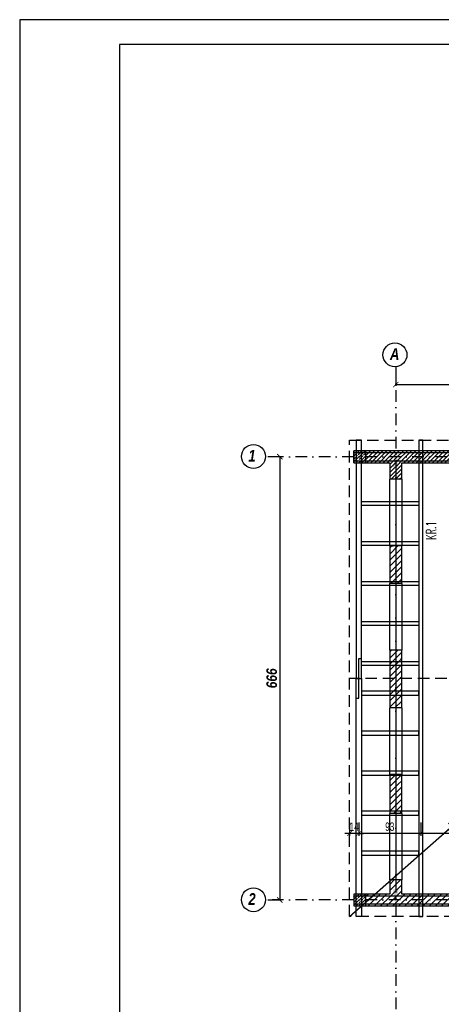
# Model space of a CAD drawing. Extents: x 10476 to 23681, y -304923 to -300723.
# Tile 19 of 25: x 19539 to 20173, y -302202 to -300723. Entities that reach past the tile are written whole.
import ezdxf

# ---------------------------------------------------------------- set-up
doc = ezdxf.new("R2010")
doc.units = 0
doc.header["$MEASUREMENT"] = 0
doc.linetypes.add('DASH', pattern=[0.75, 0.5, -0.25])
doc.linetypes.add('DASHDOT', pattern=[1, 0.5, -0.25, 0, -0.25])
doc.layers.get('0').update_dxf_attribs({"linetype": 'CONTINUOUS'})
doc.layers.get('DEFPOINTS').update_dxf_attribs({"linetype": 'CONTINUOUS'})
doc.styles.add('kursywa', font='arialbi.ttf', dxfattribs={"width": 0.8})
doc.styles.add('RAMKA', font='arial.ttf', dxfattribs={"width": 0.7})
doc.styles.get("Standard").update_dxf_attribs({"font": 'txt.shx', "width": 0.6})
doc.dimstyles.new('1-100', dxfattribs={"dimscale": 4, "dimtxt": 4, "dimasz": 2, "dimexe": 0.5, "dimexo": 1, "dimgap": 1, "dimtad": 1, "dimdec": 0, "dimrnd": 0.1, "dimdsep": 46, "dimtxsty": 'kursywa', "dimblk": 'ARCHTICK', "dimcen": 0, "dimclrd": 2, "dimclre": 2, "dimclrt": 7, "dimazin": 2, "dimtfac": 1, "dimtdec": 0, "dimtix": 1, "dimtmove": 0, "dimatfit": 3, "dimfxl": 1, "dimtolj": 1, "dimarcsym": 0})
doc.dimstyles.new('1-75', dxfattribs={"dimscale": 7, "dimtxt": 1.8, "dimasz": 1, "dimexe": 0.5, "dimexo": 1, "dimgap": 0.5, "dimtad": 1, "dimrnd": 0.5, "dimdsep": 46, "dimtxsty": 'RAMKA', "dimblk": 'ARCHTICK', "dimcen": 0, "dimclrd": 2, "dimclre": 2, "dimclrt": 7, "dimadec": 0, "dimazin": 2, "dimtfac": 1, "dimtix": 1, "dimtmove": 0, "dimatfit": 3, "dimfxl": 1, "dimtolj": 1, "dimarcsym": 0})
doc.dimstyles.new('podciągi', dxfattribs={"dimscale": 0, "dimtxt": 0.0001, "dimasz": 25, "dimexe": 0, "dimexo": 0, "dimgap": 0.6, "dimtad": 1, "dimdec": 4, "dimrnd": 0.1, "dimdsep": 46, "dimtxsty": 'Standard', "dimcen": 0, "dimclrd": 1, "dimclre": 2, "dimclrt": 2, "dimadec": 0, "dimazin": 0, "dimtfac": 1, "dimtdec": 4, "dimtix": 1, "dimtmove": 0, "dimatfit": 3, "dimfxl": 1, "dimtolj": 1, "dimarcsym": 0})
pattern_1 = [(45, (-115647.39, -269893.226), (-4.5961939, 4.5961939), [])]

# ---------------------------------------------------------------- blocks, each defined once
blk = doc.blocks.new('_ArchTick')
at = {"color": 0, "linetype": 'Continuous', "const_width": 0.15}
blk.add_lwpolyline([(-0.5, -0.5), (0.5, 0.5)], dxfattribs=at)
blk = doc.blocks.new('*D3')
at = {"color": 2, "lineweight": -2, "ltscale": 35, "transparency": 16777216}
for p, q in [((19911.9, -301379.1), (19932.1, -301379.1)), ((19930.1, -301379.1), (19930.1, -302045.1)), ((19911.9, -302045.1), (19932.1, -302045.1))]:
    blk.add_line(p, q, dxfattribs=at)
at = {"layer": 'DEFPOINTS', "color": 0, "ltscale": 35, "transparency": 16777216}
for p in [(19907.9, -301379.1), (19907.9, -302045.1), (19930.1, -302045.1)]:
    blk.add_point(p, dxfattribs=at)
at = {"color": 2, "lineweight": -2, "ltscale": 35, "transparency": 16777216, "xscale": 8, "yscale": 8, "zscale": 8}
for p, rotation in [((19930.1, -301379.1), 90), ((19930.1, -302045.1), 270)]:
    blk.add_blockref('_ArchTick', p, dxfattribs=dict(at, rotation=rotation))
at = {"color": 7, "ltscale": 35, "transparency": 16777216, "insert": (19917.9, -301712.1), "char_height": 16, "attachment_point": 5, "rotation": 90, "style": 'kursywa'}
blk.add_mtext('\\A1;666', dxfattribs=at)
blk = doc.blocks.new('*D5')
at = {"color": 2, "lineweight": -2, "ltscale": 35, "transparency": 16777216}
for p, q in [((20104.4, -301256.8), (20104.4, -301272.7)), ((21765.4, -301256.8), (21765.4, -301272.7)), ((20104.4, -301270.7), (21765.4, -301270.7))]:
    blk.add_line(p, q, dxfattribs=at)
at = {"layer": 'DEFPOINTS', "color": 0, "ltscale": 35, "transparency": 16777216}
for p in [(20104.4, -301252.8), (21765.4, -301252.8), (21765.4, -301270.7)]:
    blk.add_point(p, dxfattribs=at)
at = {"color": 2, "lineweight": -2, "ltscale": 35, "transparency": 16777216, "xscale": 8, "yscale": 8, "zscale": 8, "rotation": 180}
blk.add_blockref('_ArchTick', (20104.4, -301270.7), dxfattribs=at)
at = {"color": 2, "lineweight": -2, "ltscale": 35, "transparency": 16777216, "xscale": 8, "yscale": 8, "zscale": 8}
blk.add_blockref('_ArchTick', (21765.4, -301270.7), dxfattribs=at)
at = {"color": 7, "ltscale": 35, "transparency": 16777216, "insert": (20934.9, -301258.5), "char_height": 16, "attachment_point": 5, "style": 'kursywa'}
blk.add_mtext('\\A1;1661', dxfattribs=at)
blk = doc.blocks.new('*D8')
at = {"color": 1, "lineweight": -2, "ltscale": 35, "transparency": 16777216}
blk.add_line((20104.4, -301395.1), (20104.4, -302029.1), dxfattribs=at)
at = {"color": 1, "ltscale": 35, "transparency": 16777216}
for points in [[(20100.3, -301395.1), (20108.6, -301395.1), (20104.4, -301370.1)], [(20100.3, -302029.1), (20108.6, -302029.1), (20104.4, -302054.1)]]:
    blk.add_solid(points, dxfattribs=at)
at = {"layer": 'DEFPOINTS', "color": 0, "ltscale": 35, "transparency": 16777216}
for p in [(20104.4, -301370.1), (20104.4, -302054.1), (20104.4, -302054.1)]:
    blk.add_point(p, dxfattribs=at)
at = {"color": 2, "ltscale": 35, "transparency": 16777216, "insert": (20103.8, -301712.1), "char_height": 0.0001, "attachment_point": 5, "rotation": 90}
blk.add_mtext('\\A1;684', dxfattribs=at)
blk = doc.blocks.new('*D59')
at = {"color": 2, "lineweight": -2, "ltscale": 35, "transparency": 16777216}
for p, q in [((20141.9, -301928.7), (20141.9, -301948.5)), ((20241.9, -301928.7), (20241.9, -301948.5)), ((20241.9, -301945), (20141.9, -301945))]:
    blk.add_line(p, q, dxfattribs=at)
at = {"layer": 'DEFPOINTS', "color": 0, "ltscale": 35, "transparency": 16777216}
for p in [(20141.9, -301921.7), (20241.9, -301921.7), (20141.9, -301945)]:
    blk.add_point(p, dxfattribs=at)
at = {"color": 2, "lineweight": -2, "ltscale": 35, "transparency": 16777216, "xscale": 7, "yscale": 7, "zscale": 7, "rotation": 180}
blk.add_blockref('_ArchTick', (20141.9, -301945), dxfattribs=at)
at = {"color": 2, "lineweight": -2, "ltscale": 35, "transparency": 16777216, "xscale": 7, "yscale": 7, "zscale": 7}
blk.add_blockref('_ArchTick', (20241.9, -301945), dxfattribs=at)
at = {"color": 7, "ltscale": 35, "transparency": 16777216, "insert": (20191.9, -301935), "char_height": 12.6, "attachment_point": 5, "style": 'RAMKA'}
blk.add_mtext('\\A1;100', dxfattribs=at)
blk = doc.blocks.new('*D60')
at = {"color": 2, "lineweight": -2, "ltscale": 35, "transparency": 16777216}
for p, q in [((20048.9, -301928.7), (20048.9, -301948.5)), ((20141.9, -301928.7), (20141.9, -301948.5)), ((20141.9, -301945), (20048.9, -301945))]:
    blk.add_line(p, q, dxfattribs=at)
at = {"layer": 'DEFPOINTS', "color": 0, "ltscale": 35, "transparency": 16777216}
for p in [(20048.9, -301921.7), (20141.9, -301921.7), (20048.9, -301945)]:
    blk.add_point(p, dxfattribs=at)
at = {"color": 2, "lineweight": -2, "ltscale": 35, "transparency": 16777216, "xscale": 7, "yscale": 7, "zscale": 7, "rotation": 180}
blk.add_blockref('_ArchTick', (20048.9, -301945), dxfattribs=at)
at = {"color": 2, "lineweight": -2, "ltscale": 35, "transparency": 16777216, "xscale": 7, "yscale": 7, "zscale": 7}
blk.add_blockref('_ArchTick', (20141.9, -301945), dxfattribs=at)
at = {"color": 7, "ltscale": 35, "transparency": 16777216, "insert": (20095.4, -301935), "char_height": 12.6, "attachment_point": 5, "style": 'RAMKA'}
blk.add_mtext('\\A1;93', dxfattribs=at)
blk = doc.blocks.new('*D61')
at = {"color": 2, "lineweight": -2, "ltscale": 35, "transparency": 16777216}
for p, q in [((20034.9, -301928.7), (20034.9, -301948.5)), ((20048.9, -301928.7), (20048.9, -301948.5)), ((20034.9, -301945), (20027.9, -301945)), ((20048.9, -301945), (20034.9, -301945)), ((20048.9, -301945), (20055.9, -301945))]:
    blk.add_line(p, q, dxfattribs=at)
at = {"layer": 'DEFPOINTS', "color": 0, "ltscale": 35, "transparency": 16777216}
for p in [(20034.9, -301921.7), (20048.9, -301921.7), (20034.9, -301945)]:
    blk.add_point(p, dxfattribs=at)
at = {"color": 2, "lineweight": -2, "ltscale": 35, "transparency": 16777216, "xscale": 7, "yscale": 7, "zscale": 7}
blk.add_blockref('_ArchTick', (20034.9, -301945), dxfattribs=at)
at = {"color": 2, "lineweight": -2, "ltscale": 35, "transparency": 16777216, "xscale": 7, "yscale": 7, "zscale": 7, "rotation": 180}
blk.add_blockref('_ArchTick', (20048.9, -301945), dxfattribs=at)
at = {"color": 7, "ltscale": 35, "transparency": 16777216, "insert": (20041.9, -301935.1), "char_height": 12.6, "attachment_point": 5, "style": 'RAMKA'}
blk.add_mtext('\\A1;14', dxfattribs=at)

msp = doc.modelspace()

# ---------------------------------------------------------------- hatches: boundary and pattern name
at = {"linetype": 'Continuous', "ltscale": 35}
h = msp.add_hatch(dxfattribs=at)
h.set_pattern_fill('ANSI33', scale=25, style=0)
h.set_pattern_definition([(45, (-3449.902, -131431.5625), (-4.41941738, 4.41941738), []), (45, (-3445.483, -131431.5625), (-4.41941738, 4.41941738), [3.125, -1.5625])])
h.paths.add_polyline_path([(20059.44498, -301388.14813), (20059.44498, -301370.14813), (20041.44498, -301370.14813), (20041.44498, -301388.14813)])
at = {"linetype": 'Continuous', "ltscale": 40}
h = msp.add_hatch(dxfattribs=at)
h.set_pattern_fill('ANSI31', color=2, scale=35, angle=-2.5e-14, style=0)
h.paths.add_polyline_path([(20059.44498, -301370.14813), (20059.44498, -301388.14813), (20095.44498, -301388.14813), (20095.44498, -301370.14813)])
h = msp.add_hatch(dxfattribs=at)
h.set_pattern_fill('ANSI31', color=2, scale=35, angle=-2.5e-14, style=0)
h.paths.add_polyline_path([(20095.44498, -301370.14813), (20095.44498, -301388.14813), (20113.44498, -301388.14813)], flags=0)
h = msp.add_hatch(dxfattribs=at)
h.set_pattern_fill('ANSI31', color=2, scale=35, angle=-2.5e-14, style=0)
h.paths.add_polyline_path([(20426.44498, -301370.14813), (20095.44498, -301370.14813), (20113.44498, -301388.14813), (20426.44498, -301388.14813)], flags=0)
h = msp.add_hatch(dxfattribs=at)
h.set_pattern_fill('ANSI31', color=2, scale=35, angle=-2.5e-14, style=0)
h.paths.add_polyline_path([(20095.44498, -301388.14813), (20095.44498, -301413.14813), (20100.44498, -301413.14813), (20113.44498, -301413.14813), (20113.44498, -301388.14813)], flags=0)
at = {"linetype": 'DASHDOT', "ltscale": 35}
h = msp.add_hatch(dxfattribs=at)
h.set_pattern_fill('CEGŁA_ZWYKŁA', color=2, scale=100, style=0, pattern_type=2)
h.set_pattern_definition(pattern_1)
h.paths.add_polyline_path([(20095.44498, -301513.14813), (20095.44498, -301569.64813), (20100.44498, -301569.64813), (20113.44498, -301569.64813), (20113.44498, -301513.14813), (20100.44498, -301513.14813)], flags=0)
h = msp.add_hatch(dxfattribs=at)
h.set_pattern_fill('CEGŁA_ZWYKŁA', color=2, scale=100, style=0, pattern_type=2)
h.set_pattern_definition(pattern_1)
h.paths.add_polyline_path([(20095.44498, -301669.64813), (20095.44498, -301671.14813), (20113.44497, -301671.14813), (20113.44498, -301669.64813), (20100.44498, -301669.64813)], flags=0)
h = msp.add_hatch(dxfattribs=at)
h.set_pattern_fill('CEGŁA_ZWYKŁA', color=2, scale=100, style=0, pattern_type=2)
h.set_pattern_definition(pattern_1)
h.paths.add_polyline_path([(20095.44498, -301671.14813), (20095.44498, -301683.14813), (20113.44498, -301683.14813), (20113.44498, -301671.14813)], flags=0)
h = msp.add_hatch(dxfattribs=at)
h.set_pattern_fill('CEGŁA_ZWYKŁA', color=2, scale=100, style=0, pattern_type=2)
h.set_pattern_definition(pattern_1)
h.paths.add_polyline_path([(20095.44498, -301683.14813), (20095.44498, -301756.64813), (20100.44498, -301756.64813), (20113.44498, -301756.64813), (20113.44498, -301683.14813)], flags=0)
h = msp.add_hatch(dxfattribs=at)
h.set_pattern_fill('CEGŁA_ZWYKŁA', color=2, scale=100, style=0, pattern_type=2)
h.set_pattern_definition(pattern_1)
h.paths.add_polyline_path([(20095.44498, -301856.64813), (20095.44498, -301871.14813), (20113.44498, -301871.14813), (20113.44498, -301856.64813), (20100.44498, -301856.64813)], flags=0)
h = msp.add_hatch(dxfattribs=at)
h.set_pattern_fill('CEGŁA_ZWYKŁA', color=2, scale=100, style=0, pattern_type=2)
h.set_pattern_definition(pattern_1)
h.paths.add_polyline_path([(20095.44498, -301871.14813), (20095.44498, -301883.14813), (20113.44498, -301883.14813), (20113.44498, -301871.14813)], flags=0)
h = msp.add_hatch(dxfattribs=at)
h.set_pattern_fill('CEGŁA_ZWYKŁA', color=2, scale=100, style=0, pattern_type=2)
h.set_pattern_definition(pattern_1)
h.paths.add_polyline_path([(20095.44498, -301883.14813), (20095.44498, -301914.99668), (20100.44498, -301914.99668), (20113.44498, -301914.99668), (20113.44498, -301883.14813)], flags=0)
h = msp.add_hatch(dxfattribs=at)
h.set_pattern_fill('CEGŁA_ZWYKŁA', color=2, scale=100, style=0, pattern_type=2)
h.set_pattern_definition(pattern_1)
h.paths.add_polyline_path([(20095.44498, -302014.99668), (20095.44498, -302036.14813), (20113.44498, -302036.14813), (20113.44498, -302014.99668), (20100.44498, -302014.99668)], flags=0)
at = {"linetype": 'Continuous', "ltscale": 35}
h = msp.add_hatch(dxfattribs=at)
h.set_pattern_fill('ANSI33', scale=25, style=0)
h.set_pattern_definition([(45, (-3449.902, -132097.5625), (-4.41941738, 4.41941738), []), (45, (-3445.483, -132097.5625), (-4.41941738, 4.41941738), [3.125, -1.5625])])
h.paths.add_polyline_path([(20059.44498, -302054.14813), (20059.44498, -302036.14813), (20041.44498, -302036.14813), (20041.44498, -302054.14813)])
at = {"linetype": 'DASHDOT', "ltscale": 35}
h = msp.add_hatch(dxfattribs=at)
h.set_pattern_fill('CEGŁA_ZWYKŁA', color=2, scale=100, style=0, pattern_type=2)
h.set_pattern_definition(pattern_1)
h.paths.add_polyline_path([(20059.44498, -302036.14813), (20059.44498, -302054.14813), (20095.44498, -302054.14813), (20095.44498, -302036.14813)])
h = msp.add_hatch(dxfattribs=at)
h.set_pattern_fill('CEGŁA_ZWYKŁA', color=2, scale=100, style=0, pattern_type=2)
h.set_pattern_definition(pattern_1)
h.paths.add_polyline_path([(20095.44498, -302036.14813), (20095.44498, -302054.14813), (20113.44498, -302036.14813)], flags=0)
h = msp.add_hatch(dxfattribs=at)
h.set_pattern_fill('CEGŁA_ZWYKŁA', color=2, scale=100, style=0, pattern_type=2)
h.set_pattern_definition(pattern_1)
h.paths.add_polyline_path([(20277.03963, -302036.14813), (20113.44498, -302036.14813), (20095.44498, -302054.14813), (20277.03963, -302054.14813)], flags=0)

# ---------------------------------------------------------------- linework, layer by layer
at = {"color": 2, "linetype": 'DASHDOT', "ltscale": 35}
for p, q in [((20104.44498, -301244.04504), (20104.44498, -302251.70165)), ((21936.58, -301379.14813), (19908.02, -301379.14813)), ((21936.58, -302045.14813), (19908.02, -302045.14813))]:
    msp.add_line(p, q, dxfattribs=at)
at = {"color": 4, "ltscale": 35}
msp.add_line((20034.94498, -302070.14813), (20844.94587, -301354.14813), dxfattribs=at)
at = {"linetype": 'Continuous'}
for p, q in [((20095.44498, -301370.14813), (20041.44498, -301370.14813)), ((20041.44498, -301388.14813), (20041.44498, -301370.14813)), ((20426.44498, -301370.14813), (20095.44498, -301370.14813)), ((20041.44498, -301388.14813), (20095.44498, -301388.14813)), ((20095.44498, -301388.14813), (20095.44498, -301413.14813)), ((20113.44498, -301413.14813), (20113.44498, -301388.14813)), ((20113.44498, -301388.14813), (20634.94498, -301388.14813)), ((20113.44498, -301413.14813), (20095.44498, -301413.14813)), ((20095.44498, -301513.14813), (20095.44498, -301569.64813)), ((20095.44498, -301513.14813), (20100.44498, -301513.14813)), ((20113.44498, -301513.14813), (20100.44498, -301513.14813)), ((20113.44498, -301569.64813), (20113.44498, -301513.14813)), ((20113.44498, -301569.64813), (20095.44498, -301569.64813)), ((20095.44498, -301669.64813), (20095.44498, -301683.14813)), ((20113.44498, -301669.64813), (20095.44498, -301669.64813)), ((20113.44498, -301756.64813), (20113.44498, -301669.64813)), ((20095.44498, -301683.14813), (20095.44498, -301756.64813)), ((20113.44498, -301756.64813), (20095.44498, -301756.64813)), ((20095.44498, -301856.64813), (20095.44498, -301871.14813)), ((20113.44498, -301856.64813), (20095.44498, -301856.64813)), ((20113.44498, -301914.99668), (20113.44498, -301856.64813)), ((20095.44498, -301871.14813), (20095.44498, -301883.14813)), ((20095.44498, -301883.14813), (20095.44498, -301914.99668)), ((20113.44498, -301914.99668), (20095.44498, -301914.99668)), ((20095.44498, -302014.99668), (20095.44498, -302036.14813)), ((20113.44498, -302014.99668), (20095.44498, -302014.99668)), ((20113.44498, -302036.14813), (20113.44498, -302014.99668)), ((20095.44498, -302036.14813), (20041.44498, -302036.14813)), ((20041.44498, -302036.14813), (20041.44498, -302054.14813)), ((20310.53963, -302036.14813), (20113.44498, -302036.14813)), ((20041.44498, -302054.14813), (20095.44498, -302054.14813)), ((20095.44498, -302054.14813), (20277.03963, -302054.14813))]:
    msp.add_line(p, q, dxfattribs=at)
at = {"color": 2}
for p, q in [((20095.44498, -301513.14813), (20095.44498, -301413.14813)), ((20113.44498, -301413.14813), (20113.44498, -301513.14813)), ((20095.44498, -301669.64813), (20095.44498, -301569.64813)), ((20113.44498, -301569.64813), (20113.44498, -301669.64813)), ((20095.44498, -301856.64813), (20095.44498, -301756.64813)), ((20113.44498, -301756.64813), (20113.44498, -301856.64813)), ((20095.44498, -302014.99668), (20095.44498, -301914.99668)), ((20113.44498, -301914.99668), (20113.44498, -302014.99668))]:
    msp.add_line(p, q, dxfattribs=at)
at = {"color": 4, "linetype": 'DASH', "ltscale": 35}
msp.add_line((21834.94498, -301712.14813), (20034.94498, -301712.14813), dxfattribs=at)
at = {"color": 7, "ltscale": 35}
for points in [[(19538.97, -302950.11), (22688.97, -302950.11), (22688.97, -300722.61), (19538.97, -300722.61)], [(19688.97, -302912.61), (22651.47, -302912.61), (22651.47, -300760.11), (19688.97, -300760.11)], [(20044.94498, -301354.14813), (20044.94498, -301712.14813), (20052.94498, -301712.14813), (20052.94498, -301354.14813)], [(20144.94587, -302070.14813), (20144.94587, -301354.14813), (20138.94587, -301354.14813), (20138.94587, -302070.14813)], [(20041.44498, -301388.14813), (20059.44498, -301388.14813), (20059.44498, -301370.14813), (20041.44498, -301370.14813)], [(20449.94587, -301385.14813), (20449.94587, -301373.14813), (20041.44498, -301373.14813), (20041.44498, -301385.14813)], [(20138.94587, -301446.64813), (20138.94587, -301452.64813), (20052.94498, -301452.64813), (20052.94498, -301446.64813)], [(20138.94587, -301506.64813), (20138.94587, -301512.64813), (20052.94498, -301512.64813), (20052.94498, -301506.64813)], [(20138.94587, -301566.64813), (20138.94587, -301572.64813), (20052.94498, -301572.64813), (20052.94498, -301566.64813)], [(20138.94587, -301626.64813), (20138.94587, -301632.64813), (20052.94498, -301632.64813), (20052.94498, -301626.64813)], [(20138.94587, -301686.64813), (20138.94587, -301692.64813), (20052.94498, -301692.64813), (20052.94498, -301686.64813)], [(20044.94498, -302070.14813), (20044.94498, -301712.14813), (20052.94498, -301712.14813), (20052.94498, -302070.14813)], [(20138.94587, -301737.64813), (20138.94587, -301731.64813), (20052.94498, -301731.64813), (20052.94498, -301737.64813)], [(20138.94587, -301797.64813), (20138.94587, -301791.64813), (20052.94498, -301791.64813), (20052.94498, -301797.64813)], [(20138.94587, -301857.64813), (20138.94587, -301851.64813), (20052.94498, -301851.64813), (20052.94498, -301857.64813)], [(20138.94587, -301917.64813), (20138.94587, -301911.64813), (20052.94498, -301911.64813), (20052.94498, -301917.64813)], [(20138.94587, -301977.64813), (20138.94587, -301971.64813), (20052.94498, -301971.64813), (20052.94498, -301977.64813)], [(20041.44498, -302054.14813), (20059.44498, -302054.14813), (20059.44498, -302036.14813), (20041.44498, -302036.14813)], [(20449.94587, -302051.14813), (20449.94587, -302039.14813), (20041.44498, -302039.14813), (20041.44498, -302051.14813)]]:
    msp.add_lwpolyline(points, close=True, dxfattribs=at)
at = {"color": 4, "linetype": 'DASH', "ltscale": 35}
msp.add_lwpolyline([(21034.94498, -302070.14813), (20034.94498, -302070.14813), (20034.94498, -301354.14813), (21034.94498, -301354.14813)], close=True, dxfattribs=at)
at = {"color": 7, "linetype": 'Continuous', "ltscale": 35, "flags": 128}
msp.add_lwpolyline([(20044.94498, -301742.14813), (20048.94498, -301742.14813), (20048.94498, -301682.14813), (20052.94498, -301682.14813)], dxfattribs=at)
at = {"color": 2, "ltscale": 35}
for centre in [(20103.2181, -301226.10304), (19890.41757, -301378.74164), (19890.41757, -302044.74164)]:
    msp.add_circle(centre, 17.9839, dxfattribs=at)

# ---------------------------------------------------------------- texts
at = {"color": 2, "ltscale": 35, "style": 'kursywa', "width": 0.8}
for s, p in [('A', (20095.65982, -301233.82009, -15.80544)), ('1', (19882.8593, -301386.45869, -15.80544)), ('2', (19882.8593, -302052.45869, -15.80544))]:
    msp.add_text(s, height=17.5616, dxfattribs=at).set_placement(p)
at = {"color": 7, "ltscale": 35, "width": 0.6}
msp.add_text('KR.1', height=15, rotation=90, dxfattribs=at).set_placement((20165.08754, -301503.92457))

# ---------------------------------------------------------------- dimensions: what is measured, and where the dimension line sits
at = {"color": 7, "ltscale": 35}
dim = msp.add_linear_dim(base=(21765.44498, -301270.73597), p1=(20104.44498, -301252.79801), p2=(21765.44498, -301252.79801), dimstyle='1-100', dxfattribs=at)
dim.commit()
dim.dimension.update_dxf_attribs({"geometry": '*D5', "text_midpoint": (20934.94498, -301258.54498)})
dim = msp.add_linear_dim(base=(19930.05034, -302045.14813), p1=(19907.9096, -301379.14813), p2=(19907.9096, -302045.14813), angle=90, dimstyle='1-100', dxfattribs=at)
dim.commit()
dim.dimension.update_dxf_attribs({"geometry": '*D3', "text_midpoint": (19917.87572, -301712.14813)})
dim = msp.add_linear_dim(base=(20104.44498, -302054.14813), p1=(20104.44498, -301370.14813), p2=(20104.44498, -302054.14813), angle=90, dimstyle='podciągi', override={"dimscale": 1}, dxfattribs=at)
dim.commit()
dim.dimension.update_dxf_attribs({"geometry": '*D8', "text_midpoint": (20103.84493, -301712.14813)})
at = {"color": 2, "ltscale": 35}
for base, p1, p2, picture, middle in [((20034.94498, -301944.95), (20048.94498, -301921.72813), (20034.94498, -301921.72813), '*D61', (20041.94498, -301935.12422)), ((20048.94498, -301944.95), (20141.94587, -301921.72813), (20048.94498, -301921.72813), '*D60', (20095.44542, -301935.01248)), ((20141.94587, -301944.95), (20241.94587, -301921.72813), (20141.94587, -301921.72813), '*D59', (20191.94587, -301935.01678))]:
    dim = msp.add_linear_dim(base=base, p1=p1, p2=p2, dimstyle='1-75', override={"dimtmove": 1}, dxfattribs=at)
    dim.commit()
    dim.dimension.update_dxf_attribs({"geometry": picture, "text_midpoint": middle})

doc.saveas('drawing.dxf')
